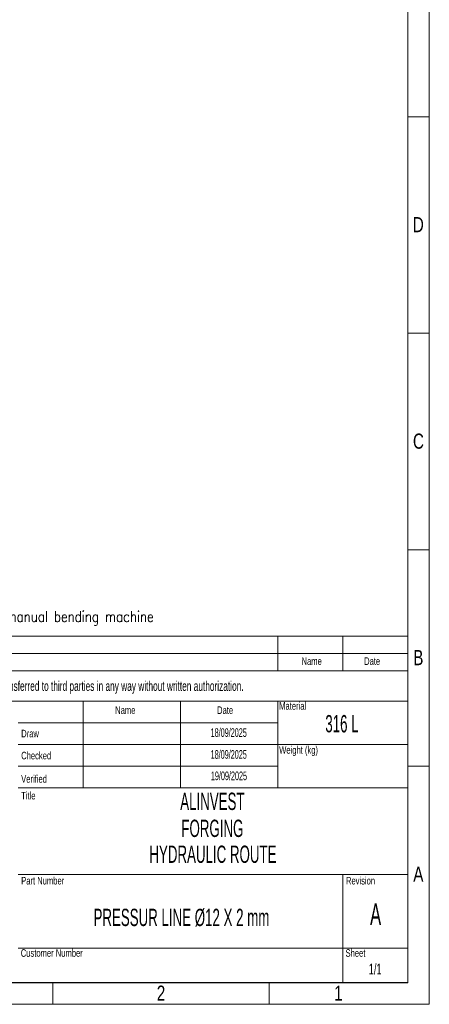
# Model space of a CAD drawing. Header units: millimetres. Extents: x 0 to 1005, y 0 to 424.
# Tile 13 of 14: x 496 to 594, y 0 to 235. Entities that reach past the tile are written whole.
import ezdxf

# ---------------------------------------------------------------- set-up
doc = ezdxf.new("R2010")
doc.units = ezdxf.units.MM
doc.header["$LTSCALE"] = 0.25
doc.layers.add('SLD-0', color=179, linetype='Continuous')
doc.styles.add('AdskIsoMetric', font='romans.shx', dxfattribs={"width": 0.8, "height": 2.5})
doc.styles.add('SLDTEXTSTYLE1', font='TXT', dxfattribs={"width": 0.574367})
doc.styles.add('SLDTEXTSTYLE2', font='TXT', dxfattribs={"width": 0.638186})
doc.styles.add('SLDTEXTSTYLE3', font='TXT', dxfattribs={"width": 0.75})

# ---------------------------------------------------------------- blocks, each defined once
blk = doc.blocks.new('cajetin')
at = {"color": 7, "linetype": 'Continuous', "lineweight": 18}
for p, q in [((861, 615), (861, 0)), ((853.5, 607.5), (853.5, 7.5)), ((853.5, 307.5), (861, 307.5)), ((853.5, 307.5), (853.5, 307.5)), ((853.5, 232.5), (861, 232.5)), ((853.5, 157.5), (861, 157.5)), ((853.5, 82.5), (861, 82.5)), ((853.5, 7.5), (7.5, 7.5)), ((730.5, 7.5), (730.5, 0)), ((805.5, 7.5), (805.5, 0)), ((861, 0), (0, 0))]:
    blk.add_line(p, q, dxfattribs=at)
at = {"color": 7, "linetype": 'Continuous', "lineweight": 0, "char_height": 5.25, "attachment_point": 2, "style": 'SLDTEXTSTYLE3'}
for s, insert in [('D', (857.18, 272.74)), ('C', (857.23, 197.74)), ('B', (857.19, 122.74)), ('A', (857.2, 47.74)), ('2', (768.01, 6.49)), ('1', (829.51, 6.49))]:
    blk.add_mtext(s, dxfattribs=dict(at, insert=insert))

msp = doc.modelspace()

# ---------------------------------------------------------------- linework, layer by layer
at = {"color": 7, "linetype": 'Continuous', "lineweight": 18}
for p, q in [((402.55, 87.96), (588.83, 87.96)), ((557.78, 87.96), (557.78, 79.68)), ((573.3, 87.96), (573.3, 79.68)), ((588.83, 87.96), (588.83, 5.17)), ((402.55, 83.82), (588.83, 83.82)), ((402.55, 79.68), (588.83, 79.68)), ((402.55, 72.44), (588.83, 72.44)), ((511.21, 72.44), (511.21, 51.74)), ((534.5, 72.44), (534.5, 51.74)), ((557.78, 72.44), (557.78, 67.26)), ((557.78, 67.26), (495.69, 67.26)), ((557.78, 67.26), (557.78, 62.09)), ((557.78, 62.09), (495.69, 62.09)), ((557.78, 62.09), (557.78, 56.92)), ((557.78, 62.09), (588.83, 62.09)), ((557.78, 56.92), (495.69, 56.92)), ((557.78, 56.92), (557.78, 51.74)), ((495.69, 51.74), (511.21, 51.74)), ((511.21, 51.74), (534.5, 51.74)), ((534.5, 51.74), (557.78, 51.74)), ((557.78, 51.74), (588.83, 51.74)), ((495.69, 31.05), (588.83, 31.05)), ((573.3, 31.05), (573.3, 5.17)), ((495.69, 13.45), (588.83, 13.45)), ((402.55, 5.17), (588.83, 5.17))]:
    msp.add_line(p, q, dxfattribs=at)

# ---------------------------------------------------------------- block references
at = {"xscale": 0.689895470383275, "yscale": 0.689895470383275, "zscale": 0.689895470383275}
msp.add_blockref('cajetin', (0, 0), dxfattribs=at)

# ---------------------------------------------------------------- texts
at = {"insert": (406.1, 93.99), "char_height": 2.5973, "attachment_point": 1, "style": 'AdskIsoMetric'}
msp.add_mtext_dynamic_manual_height_columns('**The elbows will be manufactured from bent pipes using a manual bending machine', width=4135.8911, gutter_width=12.99, heights=[0], dxfattribs=at)
at = {"color": 7, "linetype": 'Continuous', "lineweight": 0}
for s, insert, char_height, attachment_point, style in [('Name', (565.88, 82.93), 1.811, 2, 'SLDTEXTSTYLE3'), ('Date', (580.33, 82.93), 1.811, 2, 'SLDTEXTSTYLE3'), ('Name', (518.88, 71.21), 1.811, 1, 'SLDTEXTSTYLE3'), ('Date', (543.25, 71.21), 1.811, 1, 'SLDTEXTSTYLE3'), ('Material', (558.1, 72.23), 1.811, 1, 'SLDTEXTSTYLE3'), ('316 L', (573.11, 69.14), 4.139, 2, 'SLDTEXTSTYLE1'), ('Draw', (496.41, 65.63), 1.811, 1, 'SLDTEXTSTYLE3'), ('Weight (kg)', (558.1, 61.7), 1.811, 1, 'SLDTEXTSTYLE3'), ('Checked', (496.41, 60.36), 1.811, 1, 'SLDTEXTSTYLE3'), ('Verified', (496.41, 54.78), 1.811, 1, 'SLDTEXTSTYLE3'), ('Title', (496.41, 50.78), 1.811, 1, 'SLDTEXTSTYLE3'), ('ALINVEST', (542.13, 50.59), 4.139, 2, 'SLDTEXTSTYLE1'), ('FORGING ', (542.13, 44.13), 4.139, 2, 'SLDTEXTSTYLE1'), ('Part Number', (496.41, 30.45), 1.811, 1, 'SLDTEXTSTYLE3'), ('Revision', (574.07, 30.45), 1.811, 1, 'SLDTEXTSTYLE3'), ('Customer Number', (496.31, 13.17), 1.811, 1, 'SLDTEXTSTYLE3'), ('Sheet', (573.97, 13.17), 1.811, 1, 'SLDTEXTSTYLE3')]:
    msp.add_mtext(s, dxfattribs=dict(at, insert=insert, char_height=char_height, attachment_point=attachment_point, style=style))
at = {"layer": 'SLD-0', "color": 7, "attachment_point": 2}
for s, insert, char_height, style in [('This drawing is property of INSERTEC. Must not be copier or transferred to third parties in any way without written authorization.', (493.27, 77.24), 2.3284, 'SLDTEXTSTYLE2'), ('18/09/2025', (546.04, 65.98), 2.07, 'SLDTEXTSTYLE1'), ('18/09/2025', (546.04, 60.76), 2.07, 'SLDTEXTSTYLE1'), ('19/09/2025', (546.09, 55.64), 2.07, 'SLDTEXTSTYLE1'), ('HYDRAULIC ROUTE', (542.26, 37.94), 4.1394, 'SLDTEXTSTYLE1'), ('A', (581.16, 24.12), 5.17, 'SLDTEXTSTYLE1'), ('1/1', (581.06, 9.73), 2.587, 'SLDTEXTSTYLE2')]:
    msp.add_mtext(s, dxfattribs=dict(at, insert=insert, char_height=char_height, style=style))
at = {"layer": 'SLD-0', "color": 7, "insert": (534.73, 22.84), "char_height": 4.1394, "width": 92.0131, "attachment_point": 2, "style": 'SLDTEXTSTYLE1'}
msp.add_mtext('PRESSUR LINE Ø12 X 2 mm', dxfattribs=at)

doc.saveas('drawing.dxf')
